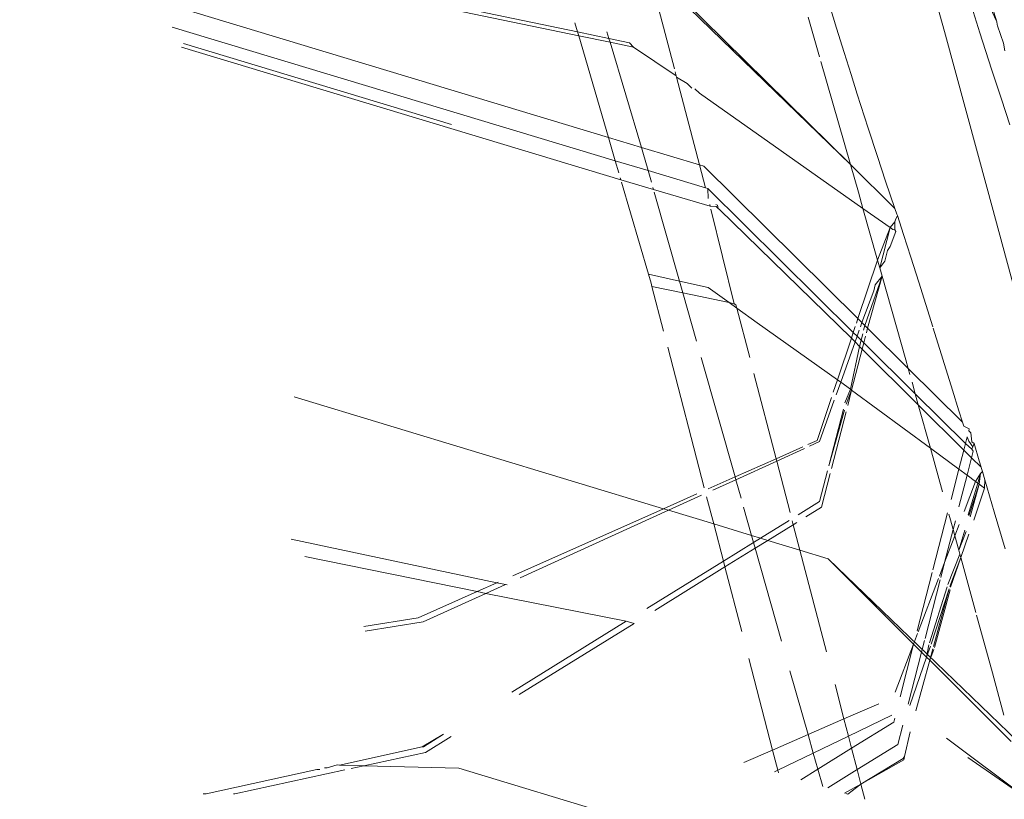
# Model space of a CAD drawing. Header units: millimetres. Extents: x 504675 to 860349, y -23215 to 63575.
# Tile 116 of 177: x 592458 to 592480, y 33301 to 33318. Entities that reach past the tile are written whole.
import ezdxf

# ---------------------------------------------------------------- set-up
doc = ezdxf.new("R2010")
doc.units = ezdxf.units.MM
doc.header["$LTSCALE"] = 10
doc.header["$PDMODE"] = 35
doc.header["$PDSIZE"] = -1000
doc.linetypes.add('LEVEL-F-OVERALL LAYOUT$0$HIDDEN', pattern=[0.375, 0.25, -0.125])
doc.layers.get('0').update_dxf_attribs({"linetype": 'CONTINUOUS'})
doc.layers.get('Defpoints').update_dxf_attribs({"color": 253, "linetype": 'CONTINUOUS'})
for name, color, linetype, lineweight in [('ARCH', 8, 'CONTINUOUS', 0), ('DIM', 8, 'CONTINUOUS', 15), ('furniture', 8, 'CONTINUOUS', 5), ('LEVEL - C OVERALL LAYOUT$0$A-EQPM', 8, 'CONTINUOUS', 5)]:
    doc.layers.add(name, color=color, linetype=linetype, lineweight=lineweight)
doc.layers.add('LEVEL-F-OVERALL LAYOUT$0$DASH1L', color=8, linetype='LEVEL-F-OVERALL LAYOUT$0$HIDDEN')
doc.styles.get("Standard").update_dxf_attribs({"font": 'verdana.ttf'})
doc.dimstyles.new('LBF 50', dxfattribs={"dimscale": 25, "dimtxt": 1.75, "dimasz": 1.75, "dimexe": 1, "dimexo": 1, "dimgap": 1, "dimtad": 1, "dimdec": 0, "dimrnd": 5, "dimzin": 12, "dimdsep": 46, "dimtxsty": 'Standard', "dimblk": 'CLOSEDBLANK', "dimcen": 0, "dimclrd": 256, "dimclre": 256, "dimclrt": 256, "dimadec": 0, "dimazin": 3, "dimtfac": 1, "dimtdec": 0, "dimtofl": 0, "dimtmove": 0, "dimatfit": 3, "dimldrblk": 'CLOSEDBLANK', "dimfxl": 0.18, "dimtolj": 1, "dimtzin": 0, "dimlwd": -1, "dimlwe": -1, "dimarcsym": 0})

# ---------------------------------------------------------------- blocks, each defined once
blk = doc.blocks.new('LEVEL - C OVERALL LAYOUT$0$Column Cladding - Column Cladding- 1200mm-V38-LEVEL C - PART PLAN 20')
at = {"layer": 'LEVEL - C OVERALL LAYOUT$0$A-EQPM', "color": 253, "lineweight": 5}
for radius, start, end in [(755, 270, 90), (746, 360, 180)]:
    blk.add_arc((0, 0), radius, start, end, dxfattribs=at)
blk = doc.blocks.new('ARCH')
at = {"layer": 'LEVEL-F-OVERALL LAYOUT$0$DASH1L'}
h = blk.add_hatch(dxfattribs=at)
h.set_pattern_fill('ANGLE', color=8, scale=10, angle=352.0664)
h.set_pattern_definition([(352.0664444, (-404119.055, 373340.98), (9.6410197, 69.1814516), [50.8, -19.05]), (82.0664444, (-404119.055, 373340.98), (-69.1814516, 9.6410197), [50.8, -19.05])])
edge = h.paths.add_edge_path(flags=16)
edge.add_line((572074.712, 35847.062), (602196.904, 29528.217))
edge.add_line((602196.904, 29528.217), (599472.63, 39352.005))
edge.add_arc((597545.364, 38817.547), 2000, 15.499436, 89.998351)
edge.add_line((597545.422, 40817.547), (573256.113, 40817.547))
edge.add_arc((576210.344, 22394.182), 18658.72, 99.1099624, 106.6903327)
edge.add_line((570851.58, 40266.829), (572074.712, 35847.062))
h.paths.add_polyline_path([(583373.777, 40815.973), (583374.097, 40875.042), (586424.097, 40859.112), (586423.937, 40815.973)], flags=16)
h.paths.add_polyline_path([(600840.891, 34605.132), (600792.778, 34591.523), (599497.965, 39260.646), (599546.078, 39274.255)])
h.paths.add_polyline_path([(587210.4, 32671.778), (587194.965, 32598.383), (582692.955, 33542.787), (582708.389, 33616.182)])
edge = h.paths.add_edge_path()
edge.add_line((572071.73, 35387.893), (601863.317, 29138.4))
edge.add_arc((601986.5, 29725.619), 600, 258.152638, 375.499436)
edge.add_line((602564.68, 29885.956), (599906.265, 39472.258))
edge.add_arc((597545.364, 38817.547), 2450, 15.499436, 89.998351)
edge.add_line((597545.435, 41267.547), (573220.478, 41267.547))
edge.add_arc((576210.344, 22394.182), 19108.72, 99.0018321, 106.2358191)
edge.add_arc((571035.465, 40164.758), 600, 106.235819, 195.468967)
edge.add_line((570457.2, 40004.728), (571616.648, 35815.082))
edge.add_arc((572194.913, 35975.111), 600, 195.468967, 258.152638)
h.paths.add_polyline_path([(587210.4, 32671.778), (587195.409, 32600.494), (587195.432, 32600.49)])
at = {"layer": 'furniture'}
for p, q in [((592477.627, 33321.341), (592478.642, 33317.668)), ((592459.974, 33319.873), (592470.589, 33317.655)), ((592460.11, 33319.75), (592470.613, 33317.573)), ((592472.109, 33319.162), (592476.577, 33314.744)), ((592479.79, 33317.876), (592479.122, 33319.31)), ((592472.712, 33316.849), (592472.138, 33319.052)), ((592472.138, 33319.052), (592476.577, 33314.744)), ((592476.273, 33317.74), (592475.89, 33318.986)), ((592479.79, 33317.876), (592479.503, 33318.833)), ((592461.605, 33318.257), (592471.265, 33315.341)), ((592479.274, 33318.101), (592479.42, 33317.636)), ((592470.589, 33317.655), (592470.53, 33317.855)), ((592475.647, 33317.982), (592475.898, 33317.109)), ((592479.79, 33317.876), (592479.798, 33317.816)), ((592479.798, 33317.816), (592479.807, 33317.786)), ((592461.691, 33317.763), (592471.415, 33314.828)), ((592470.589, 33317.655), (592471.277, 33317.511)), ((592470.613, 33317.573), (592470.589, 33317.655)), ((592471.277, 33317.511), (592471.233, 33317.66)), ((592476.273, 33317.74), (592476.439, 33317.206)), ((592478.642, 33317.668), (592479.596, 33314.164)), ((592479.42, 33317.636), (592479.674, 33316.841)), ((592479.807, 33317.786), (592479.933, 33317.411)), ((592461.935, 33317.399), (592467.817, 33315.62)), ((592470.613, 33317.573), (592471.301, 33317.43)), ((592471.265, 33315.341), (592470.613, 33317.573)), ((592471.277, 33317.511), (592471.725, 33317.417)), ((592471.301, 33317.43), (592471.277, 33317.511)), ((592471.301, 33317.43), (592471.816, 33317.324)), ((592471.99, 33315.122), (592471.301, 33317.43)), ((592471.725, 33317.417), (592471.816, 33317.324)), ((592479.933, 33317.411), (592479.964, 33317.243)), ((592461.895, 33317.324), (592471.538, 33314.409)), ((592471.816, 33317.324), (592472.753, 33316.694)), ((592476.439, 33317.206), (592476.59, 33316.724)), ((592475.927, 33317.007), (592476.577, 33314.744)), ((592472.753, 33316.694), (592472.73, 33316.782)), ((592479.674, 33316.841), (592479.889, 33316.181)), ((592472.753, 33316.694), (592472.762, 33316.659)), ((592472.762, 33316.659), (592472.993, 33316.525)), ((592473.263, 33314.737), (592472.762, 33316.659)), ((592472.993, 33316.525), (592473.097, 33316.423)), ((592476.59, 33316.724), (592476.727, 33316.289)), ((592473.161, 33316.406), (592473.261, 33316.308)), ((592473.261, 33316.308), (592476.852, 33313.782)), ((592476.727, 33316.289), (592476.967, 33315.54)), ((592479.889, 33316.181), (592480.078, 33315.614)), ((592476.967, 33315.54), (592477.17, 33314.918)), ((592471.415, 33314.828), (592471.265, 33315.341)), ((592471.265, 33315.341), (592471.99, 33315.122)), ((592472.022, 33315.015), (592471.99, 33315.122)), ((592471.99, 33315.122), (592473.263, 33314.737)), ((592472.137, 33314.61), (592472.022, 33315.015)), ((592471.493, 33314.562), (592471.415, 33314.828)), ((592471.415, 33314.828), (592472.137, 33314.61)), ((592477.17, 33314.918), (592477.349, 33314.382)), ((592472.209, 33314.356), (592472.137, 33314.61)), ((592472.137, 33314.61), (592473.395, 33314.23)), ((592473.263, 33314.737), (592473.356, 33314.709)), ((592473.395, 33314.23), (592473.263, 33314.737)), ((592473.356, 33314.709), (592476.741, 33311.361)), ((592476.577, 33314.744), (592477.554, 33313.778)), ((592476.751, 33314.14), (592476.577, 33314.744)), ((592471.538, 33314.409), (592471.525, 33314.451)), ((592471.538, 33314.409), (592472.254, 33314.198)), ((592472.144, 33312.335), (592471.553, 33314.354)), ((592477.554, 33313.778), (592477.349, 33314.382)), ((592472.254, 33314.198), (592472.243, 33314.237)), ((592472.254, 33314.198), (592473.499, 33313.831)), ((592472.824, 33312.186), (592472.27, 33314.139)), ((592473.395, 33314.23), (592473.443, 33314.216)), ((592473.456, 33313.997), (592473.443, 33314.216)), ((592473.443, 33314.216), (592476.638, 33311.055)), ((592476.751, 33314.14), (592476.852, 33313.782)), ((592479.596, 33314.164), (592480.49, 33310.833)), ((592473.499, 33313.831), (592473.49, 33313.865)), ((592473.499, 33313.831), (592473.632, 33313.822)), ((592474.028, 33311.69), (592473.516, 33313.766)), ((592473.619, 33313.865), (592473.657, 33313.854)), ((592473.632, 33313.822), (592473.677, 33313.779)), ((592473.657, 33313.854), (592473.677, 33313.779)), ((592473.677, 33313.779), (592473.7, 33313.756)), ((592473.7, 33313.756), (592476.597, 33310.931)), ((592476.852, 33313.782), (592477.173, 33312.646)), ((592477.448, 33313.364), (592476.852, 33313.782)), ((592477.597, 33313.654), (592477.554, 33313.778)), ((592477.564, 33313.527), (592477.554, 33313.487)), ((592477.607, 33313.624), (592477.564, 33313.527)), ((592477.597, 33313.654), (592477.607, 33313.624)), ((592477.607, 33313.624), (592477.745, 33313.205)), ((592477.173, 33312.646), (592477.448, 33313.364)), ((592477.448, 33313.364), (592477.22, 33312.48)), ((592477.448, 33313.364), (592477.554, 33313.487)), ((592477.448, 33313.364), (592477.511, 33313.319)), ((592477.452, 33312.944), (592477.575, 33313.274)), ((592477.511, 33313.319), (592477.554, 33313.313)), ((592477.554, 33313.487), (592477.554, 33313.313)), ((592477.554, 33313.313), (592477.575, 33313.274)), ((592477.745, 33313.205), (592477.904, 33312.709)), ((592477.331, 33312.62), (592477.393, 33312.86)), ((592477.393, 33312.86), (592477.452, 33312.944)), ((592476.741, 33311.361), (592477.173, 33312.646)), ((592477.173, 33312.646), (592477.22, 33312.48)), ((592477.904, 33312.709), (592478.077, 33312.161)), ((592477.22, 33312.48), (592477.331, 33312.62)), ((592477.272, 33312.296), (592477.22, 33312.48)), ((592472.2, 33312.143), (592472.144, 33312.335)), ((592472.144, 33312.335), (592472.824, 33312.186)), ((592477.272, 33312.296), (592476.893, 33311.21)), ((592477.272, 33312.296), (592476.953, 33311.151)), ((592477.123, 33312.104), (592477.272, 33312.296)), ((592477.272, 33312.296), (592477.791, 33310.459)), ((592472.219, 33312.07), (592472.2, 33312.143)), ((592472.475, 33311.085), (592472.219, 33312.07)), ((592472.219, 33312.07), (592472.897, 33311.928)), ((592472.824, 33312.186), (592473.455, 33312.048)), ((592472.897, 33311.928), (592472.824, 33312.186)), ((592473.455, 33312.048), (592473.914, 33311.714)), ((592477.089, 33311.971), (592477.123, 33312.104)), ((592478.077, 33312.161), (592478.384, 33311.178)), ((592473.199, 33310.865), (592472.897, 33311.928)), ((592472.897, 33311.928), (592473.914, 33311.714)), ((592476.829, 33311.273), (592477.089, 33311.971)), ((592473.914, 33311.714), (592474.028, 33311.69)), ((592473.914, 33311.714), (592474.083, 33311.591)), ((592474.064, 33311.663), (592474.028, 33311.69)), ((592474.083, 33311.591), (592474.064, 33311.663)), ((592474.365, 33310.511), (592474.083, 33311.591)), ((592474.083, 33311.591), (592474.531, 33311.266)), ((592476.707, 33311.261), (592476.741, 33311.361)), ((592476.741, 33311.361), (592476.829, 33311.273)), ((592474.531, 33311.266), (592476.291, 33310.021)), ((592476.638, 33311.055), (592476.684, 33311.192)), ((592476.794, 33311.178), (592476.829, 33311.273)), ((592476.829, 33311.273), (592476.893, 33311.21)), ((592476.893, 33311.21), (592476.867, 33311.107)), ((592476.893, 33311.21), (592476.953, 33311.151)), ((592476.953, 33311.151), (592476.927, 33311.05)), ((592476.953, 33311.151), (592477.844, 33310.269)), ((592478.393, 33311.15), (592478.816, 33309.79)), ((592476.291, 33310.021), (592476.597, 33310.931)), ((592476.597, 33310.931), (592476.638, 33311.055)), ((592476.597, 33310.931), (592476.677, 33310.851)), ((592476.638, 33311.055), (592476.721, 33310.974)), ((592476.721, 33310.974), (592476.677, 33310.851)), ((592476.769, 33311.109), (592476.721, 33310.974)), ((592476.721, 33310.974), (592476.81, 33310.886)), ((592476.847, 33311.031), (592476.81, 33310.886)), ((592476.907, 33310.973), (592476.869, 33310.827)), ((592473.369, 33307.65), (592472.567, 33310.733)), ((592476.677, 33310.851), (592476.363, 33309.968)), ((592476.776, 33310.753), (592476.576, 33309.81)), ((592476.835, 33310.694), (592476.603, 33309.791)), ((592476.677, 33310.851), (592476.776, 33310.753)), ((592476.81, 33310.886), (592476.776, 33310.753)), ((592476.776, 33310.753), (592476.835, 33310.694)), ((592476.81, 33310.886), (592476.869, 33310.827)), ((592476.869, 33310.827), (592476.835, 33310.694)), ((592476.835, 33310.694), (592478.067, 33309.468)), ((592476.869, 33310.827), (592478.001, 33309.708)), ((592474.043, 33307.886), (592473.299, 33310.51)), ((592477.791, 33310.459), (592477.844, 33310.269)), ((592477.844, 33310.269), (592477.882, 33310.135)), ((592477.844, 33310.269), (592479.039, 33309.087)), ((592474.945, 33308.287), (592474.457, 33310.158)), ((592476.199, 33309.747), (592476.291, 33310.021)), ((592476.363, 33309.968), (592476.263, 33309.688)), ((592476.291, 33310.021), (592476.363, 33309.968)), ((592476.576, 33309.81), (592476.363, 33309.968)), ((592477.929, 33309.964), (592478.001, 33309.708)), ((592464.37, 33309.648), (592472.474, 33307.187)), ((592475.843, 33308.687), (592476.161, 33309.632)), ((592476.576, 33309.81), (592476.457, 33309.512)), ((592476.484, 33309.487), (592476.603, 33309.791)), ((592476.603, 33309.791), (592476.517, 33309.457)), ((592476.576, 33309.81), (592476.603, 33309.791)), ((592476.603, 33309.791), (592478.333, 33308.515)), ((592478.001, 33309.708), (592479.102, 33308.619)), ((592478.001, 33309.708), (592478.067, 33309.468)), ((592478.816, 33309.79), (592478.958, 33309.339)), ((592476.222, 33309.571), (592475.898, 33308.661)), ((592478.067, 33309.468), (592478.333, 33308.515)), ((592478.067, 33309.468), (592479.065, 33308.476)), ((592476.421, 33309.373), (592476.102, 33308.133)), ((592476.102, 33308.133), (592476.446, 33309.349)), ((592476.48, 33309.314), (592476.161, 33308.074)), ((592478.958, 33309.339), (592479.039, 33309.087)), ((592479.039, 33309.087), (592479.068, 33308.998)), ((592479.068, 33308.998), (592479.185, 33308.943)), ((592479.14, 33308.769), (592479.102, 33308.619)), ((592479.14, 33308.769), (592479.176, 33308.675)), ((592479.185, 33308.943), (592479.173, 33308.897)), ((592479.173, 33308.897), (592479.219, 33308.854)), ((592479.219, 33308.854), (592479.24, 33308.659)), ((592475.53, 33308.547), (592474.945, 33308.287)), ((592475.843, 33308.687), (592475.639, 33308.596)), ((592475.898, 33308.661), (592475.675, 33308.559)), ((592479.102, 33308.619), (592479.065, 33308.476)), ((592479.102, 33308.619), (592479.241, 33308.499)), ((592479.176, 33308.675), (592479.262, 33308.549)), ((592479.24, 33308.659), (592479.292, 33308.619)), ((592479.241, 33308.499), (592479.262, 33308.549)), ((592479.262, 33308.549), (592479.292, 33308.619)), ((592479.292, 33308.619), (592479.405, 33308.24)), ((592475.568, 33308.511), (592474.959, 33308.234)), ((592478.333, 33308.515), (592478.599, 33307.56)), ((592478.333, 33308.515), (592478.957, 33308.055)), ((592479.065, 33308.476), (592478.957, 33308.055)), ((592479.065, 33308.476), (592479.235, 33308.307)), ((592479.235, 33308.307), (592479.136, 33307.923)), ((592479.272, 33308.451), (592479.235, 33308.307)), ((592479.235, 33308.307), (592479.444, 33308.099)), ((592479.241, 33308.499), (592479.272, 33308.451)), ((592474.945, 33308.287), (592474.043, 33307.886)), ((592474.959, 33308.234), (592474.06, 33307.825)), ((592474.959, 33308.234), (592474.945, 33308.287)), ((592475.252, 33307.108), (592474.959, 33308.234)), ((592479.405, 33308.24), (592479.444, 33308.099)), ((592479.444, 33308.099), (592479.457, 33308.068)), ((592474.043, 33307.886), (592473.456, 33307.625)), ((592474.06, 33307.825), (592474.043, 33307.886)), ((592476.073, 33308.021), (592475.899, 33307.346)), ((592476.133, 33307.963), (592475.942, 33307.221)), ((592478.957, 33308.055), (592478.786, 33307.39)), ((592479.136, 33307.923), (592478.957, 33308.055)), ((592479.136, 33307.923), (592478.959, 33307.233)), ((592479.136, 33307.923), (592479.324, 33307.784)), ((592479.324, 33307.784), (592479.429, 33307.962)), ((592479.429, 33307.962), (592479.371, 33307.749)), ((592479.429, 33307.962), (592479.402, 33307.73)), ((592479.475, 33308.007), (592479.429, 33307.962)), ((592479.457, 33308.068), (592479.475, 33308.007)), ((592479.475, 33308.007), (592479.483, 33307.978)), ((592479.528, 33307.824), (592479.475, 33308.007)), ((592474.06, 33307.825), (592473.556, 33307.596)), ((592474.176, 33307.417), (592474.06, 33307.825)), ((592479.073, 33307.129), (592479.324, 33307.784)), ((592479.371, 33307.749), (592479.158, 33307.051)), ((592479.402, 33307.73), (592479.177, 33307.034)), ((592479.205, 33307.009), (592479.402, 33307.73)), ((592479.324, 33307.784), (592479.371, 33307.749)), ((592479.371, 33307.749), (592479.402, 33307.73)), ((592479.402, 33307.73), (592479.522, 33307.638)), ((592479.522, 33307.638), (592479.528, 33307.824)), ((592479.734, 33307.118), (592479.528, 33307.824)), ((592473.207, 33307.514), (592472.474, 33307.187)), ((592473.31, 33307.484), (592472.584, 33307.154)), ((592473.576, 33306.853), (592473.42, 33307.452)), ((592479.282, 33306.938), (592479.522, 33307.638)), ((592475.899, 33307.346), (592475.431, 33307.056)), ((592472.474, 33307.187), (592469.163, 33305.715)), ((592472.584, 33307.154), (592469.329, 33305.674)), ((592472.474, 33307.187), (592472.584, 33307.154)), ((592472.584, 33307.154), (592473.576, 33306.853)), ((592474.407, 33306.6), (592474.232, 33307.219)), ((592475.942, 33307.221), (592475.598, 33307.008)), ((592478.71, 33307.095), (592478.389, 33305.849)), ((592478.736, 33307.069), (592478.771, 33306.941)), ((592479.734, 33307.118), (592479.97, 33306.311)), ((592473.788, 33306.039), (592473.576, 33306.853)), ((592473.576, 33306.853), (592474.407, 33306.6)), ((592475.23, 33306.931), (592474.6, 33306.542)), ((592475.323, 33306.838), (592474.764, 33306.492)), ((592475.323, 33306.838), (592475.301, 33306.92)), ((592475.397, 33306.883), (592475.323, 33306.838)), ((592475.469, 33306.278), (592475.323, 33306.838)), ((592478.771, 33306.941), (592478.829, 33306.73)), ((592478.88, 33306.926), (592478.829, 33306.73)), ((592478.867, 33306.592), (592478.963, 33306.842)), ((592474.45, 33306.449), (592474.407, 33306.6)), ((592474.407, 33306.6), (592474.6, 33306.542)), ((592478.829, 33306.73), (592478.643, 33306.004)), ((592478.643, 33306.004), (592478.867, 33306.592)), ((592478.829, 33306.73), (592478.867, 33306.592)), ((592478.867, 33306.592), (592478.953, 33306.281)), ((592479.091, 33306.716), (592478.953, 33306.281)), ((592478.953, 33306.281), (592479.117, 33306.69)), ((592478.999, 33306.114), (592479.176, 33306.631)), ((592464.303, 33306.517), (592468.818, 33305.561)), ((592474.45, 33306.449), (592473.788, 33306.039)), ((592474.6, 33306.542), (592474.45, 33306.449)), ((592474.487, 33306.32), (592474.45, 33306.449)), ((592474.764, 33306.492), (592474.487, 33306.32)), ((592474.6, 33306.542), (592474.764, 33306.492)), ((592474.764, 33306.492), (592475.469, 33306.278)), ((592474.487, 33306.32), (592473.822, 33305.909)), ((592475.064, 33304.283), (592474.487, 33306.32)), ((592475.469, 33306.278), (592476.089, 33306.09)), ((592476.051, 33304.043), (592475.469, 33306.278)), ((592478.978, 33306.19), (592478.714, 33305.525)), ((592478.953, 33306.281), (592478.978, 33306.19)), ((592478.978, 33306.19), (592478.999, 33306.114)), ((592464.598, 33306.139), (592468.385, 33305.368)), ((592473.788, 33306.039), (592472.109, 33305)), ((592473.822, 33305.909), (592473.788, 33306.039)), ((592476.089, 33306.09), (592481.785, 33300.597)), ((592476.089, 33306.09), (592477.96, 33304.218)), ((592478.53, 33305.709), (592478.643, 33306.004)), ((592478.643, 33306.004), (592478.559, 33305.679)), ((592478.999, 33306.114), (592478.756, 33305.482)), ((592478.775, 33305.463), (592478.999, 33306.114)), ((592478.999, 33306.114), (592479.329, 33304.91)), ((592473.822, 33305.909), (592472.285, 33304.957)), ((592474.19, 33304.495), (592473.822, 33305.909)), ((592478.374, 33305.79), (592478.044, 33304.507)), ((592468.818, 33305.561), (592468.385, 33305.368)), ((592469.002, 33305.526), (592468.572, 33305.33)), ((592468.845, 33305.573), (592468.818, 33305.561)), ((592468.818, 33305.561), (592469.002, 33305.526)), ((592469.002, 33305.526), (592469.04, 33305.514)), ((592478.063, 33304.489), (592478.51, 33305.658)), ((592478.545, 33305.625), (592478.215, 33304.341)), ((592468.385, 33305.368), (592467.085, 33304.79)), ((592468.572, 33305.33), (592467.2, 33304.706)), ((592468.385, 33305.368), (592468.572, 33305.33)), ((592468.572, 33305.33), (592471.656, 33304.72)), ((592478.698, 33305.476), (592478.314, 33304.245)), ((592478.346, 33304.213), (592478.743, 33305.433)), ((592478.743, 33305.433), (592478.399, 33304.162)), ((592478.419, 33304.143), (592478.766, 33305.41)), ((592479.346, 33304.848), (592479.692, 33303.589)), ((592467.085, 33304.79), (592465.895, 33304.599)), ((592467.2, 33304.706), (592465.925, 33304.497)), ((592471.656, 33304.72), (592469.142, 33303.163)), ((592471.83, 33304.667), (592469.306, 33303.113)), ((592471.656, 33304.72), (592471.83, 33304.667)), ((592477.96, 33304.218), (592478.049, 33304.451)), ((592477.555, 33303.159), (592477.96, 33304.218)), ((592477.96, 33304.218), (592477.671, 33303.056)), ((592477.96, 33304.218), (592478.138, 33304.04)), ((592478.204, 33304.297), (592478.138, 33304.04)), ((592478.3, 33304.201), (592478.249, 33303.929)), ((592478.138, 33304.04), (592477.845, 33302.901)), ((592478.249, 33303.929), (592478.138, 33304.04)), ((592478.249, 33303.929), (592478.331, 33304.17)), ((592478.386, 33304.115), (592478.317, 33303.861)), ((592478.317, 33303.861), (592478.405, 33304.096)), ((592474.867, 33301.891), (592474.344, 33303.903)), ((592478.249, 33303.929), (592477.883, 33302.867)), ((592478.317, 33303.861), (592478.015, 33302.749)), ((592478.249, 33303.929), (592478.317, 33303.861)), ((592478.317, 33303.861), (592480.102, 33302.075)), ((592475.646, 33302.23), (592475.25, 33303.628)), ((592479.692, 33303.589), (592479.944, 33302.659)), ((592476.435, 33302.574), (592476.238, 33303.328)), ((592477.202, 33302.908), (592476.435, 33302.574)), ((592476.435, 33302.574), (592475.646, 33302.23)), ((592476.533, 33302.195), (592476.435, 33302.574)), ((592477.484, 33302.654), (592476.533, 33302.195)), ((592477.529, 33302.504), (592476.602, 33301.93)), ((592477.552, 33302.593), (592477.529, 33302.504)), ((592477.725, 33302.437), (592477.616, 33302.012)), ((592477.89, 33302.288), (592477.762, 33301.751)), ((592467.648, 33302.238), (592467.174, 33301.962)), ((592467.648, 33302.238), (592467.203, 33301.963)), ((592467.812, 33302.189), (592467.246, 33301.838)), ((592475.646, 33302.23), (592474.867, 33301.891)), ((592475.762, 33301.823), (592475.646, 33302.23)), ((592476.533, 33302.195), (592475.762, 33301.823)), ((592476.602, 33301.93), (592476.533, 33302.195)), ((592478.686, 33302.151), (592480.438, 33300.836)), ((592467.174, 33301.962), (592465.364, 33301.561)), ((592467.246, 33301.838), (592465.894, 33301.547)), ((592467.203, 33301.963), (592467.174, 33301.962)), ((592474.867, 33301.891), (592474.238, 33301.617)), ((592474.983, 33301.447), (592474.867, 33301.891)), ((592475.762, 33301.823), (592474.983, 33301.447)), ((592475.861, 33301.471), (592475.762, 33301.823)), ((592476.602, 33301.93), (592475.861, 33301.471)), ((592476.725, 33301.46), (592476.602, 33301.93)), ((592477.616, 33302.012), (592476.725, 33301.46)), ((592477.732, 33301.702), (592476.808, 33301.141)), ((592477.746, 33301.677), (592476.808, 33301.141)), ((592477.762, 33301.751), (592477.732, 33301.702)), ((592477.746, 33301.677), (592477.762, 33301.751)), ((592479.157, 33301.73), (592480.438, 33300.836)), ((592464.867, 33301.466), (592462.438, 33300.929)), ((592465.482, 33301.458), (592463.063, 33300.93)), ((592464.867, 33301.466), (592464.927, 33301.466)), ((592465.089, 33301.501), (592465.033, 33301.502)), ((592465.313, 33301.562), (592465.089, 33301.501)), ((592465.364, 33301.561), (592465.313, 33301.562)), ((592465.364, 33301.561), (592465.894, 33301.547)), ((592465.894, 33301.547), (592465.615, 33301.487)), ((592465.894, 33301.547), (592467.981, 33301.491)), ((592467.981, 33301.491), (592471.499, 33300.425)), ((592474.983, 33301.447), (592474.912, 33301.413)), ((592474.998, 33301.387), (592474.983, 33301.447)), ((592475.861, 33301.471), (592475.486, 33301.239)), ((592475.969, 33301.092), (592475.861, 33301.471)), ((592476.725, 33301.46), (592476.078, 33301.059)), ((592476.808, 33301.141), (592476.725, 33301.46)), ((592476.808, 33301.141), (592476.449, 33300.947)), ((592476.808, 33301.141), (592476.523, 33300.924)), ((592476.894, 33300.812), (592476.808, 33301.141)), ((592462.366, 33300.929), (592462.438, 33300.929)), ((592463.063, 33300.93), (592463.035, 33300.93)), ((592476.523, 33300.924), (592476.476, 33300.939))]:
    blk.add_line(p, q, dxfattribs=at)
at = {"color": 253, "lineweight": 5, "rotation": 352.0664444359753}
blk.add_blockref('LEVEL - C OVERALL LAYOUT$0$Column Cladding - Column Cladding- 1200mm-V38-LEVEL C - PART PLAN 20', (591721.713, 33073.944), dxfattribs=at)
blk = doc.blocks.new('_ClosedBlank')
at = {"color": 0, "linetype": 'ByBlock', "lineweight": -2}
for p, q in [((-1, 0.16667), (0, 0)), ((-1, 0.16667), (-1, -0.16667)), ((0, 0), (-1, -0.16667))]:
    blk.add_line(p, q, dxfattribs=at)
blk = doc.blocks.new('*D67')
at = {"layer": 'Defpoints', "color": 0, "ltscale": 0.25, "transparency": 16777216}
for p in [(592954.14, 34131.711), (593370.787, 32690.738), (592853.033, 32541.033)]:
    blk.add_point(p, dxfattribs=at)
at = {"layer": 'DIM', "ltscale": 0.25}
for p, q in [((592930.124, 34124.767), (592412.37, 33975.062)), ((592448.538, 33939.978), (592840.881, 32583.061)), ((593346.771, 32683.793), (592829.017, 32534.089))]:
    blk.add_line(p, q, dxfattribs=at)
at = {"layer": 'DIM', "ltscale": 0.25, "xscale": 43.75, "yscale": 43.75, "zscale": 43.75}
for p, rotation in [((592436.386, 33982.006), 106.1268337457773), ((592853.033, 32541.033), 286.1268337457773)]:
    blk.add_blockref('_ClosedBlank', p, dxfattribs=dict(at, rotation=rotation))
at = {"layer": 'DIM', "ltscale": 0.25, "insert": (592718.726, 33282.921), "char_height": 100, "attachment_point": 5, "rotation": 286.1268}
blk.add_mtext('\\A1;1500', dxfattribs=at)

msp = doc.modelspace()

# ---------------------------------------------------------------- block references
at = {"layer": 'ARCH'}
msp.add_blockref('ARCH', (0, 0), dxfattribs=at)

# ---------------------------------------------------------------- dimensions: what is measured, and where the dimension line sits
at = {"layer": 'DIM', "color": 1, "ltscale": 0.25}
dim = msp.add_linear_dim(base=(592853.033, 32541.033), p1=(592954.14, 34131.711), p2=(593370.787, 32690.738), angle=106.1268, dimstyle='LBF 50', override={"dimtxt": 4, "dimtad": 3}, dxfattribs=at)
dim.commit()
dim.dimension.update_dxf_attribs({"geometry": '*D67', "text_midpoint": (592718.726, 33282.921)})

doc.saveas('drawing.dxf')
